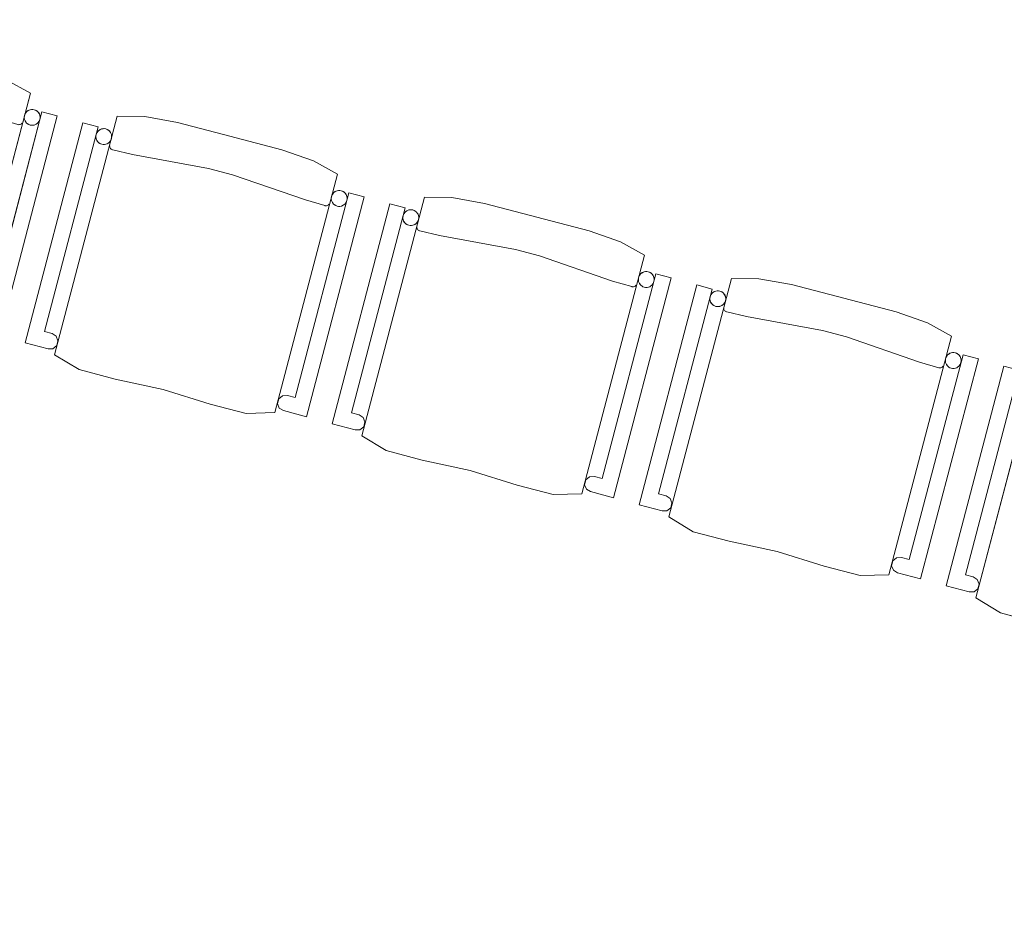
# Model space of a CAD drawing. Header units: millimetres. Extents: x -176817 to 18864955, y -12996033 to 201123.
# Tile 195 of 256: x 166060 to 167920, y -7059 to -5367. Entities that reach past the tile are written whole.
import ezdxf

# ---------------------------------------------------------------- set-up
doc = ezdxf.new("R2010")
doc.units = ezdxf.units.MM
doc.header["$MEASUREMENT"] = 0
doc.layers.add('213-A Wymiarowanie wewnętrzne', color=7, linetype='Continuous')
doc.layers.add('320-W Umeblowanie', color=7, linetype='Continuous')
doc.styles.add('STYL_AUTOMATYCZNY_4', font='arial.ttf')
doc.dimstyles.new('STYL_AUTOMATYCZNY__3', dxfattribs={"dimtxt": 64.999998, "dimasz": 47.5, "dimexe": 0.18, "dimexo": 0.0625, "dimgap": 0, "dimtad": 1, "dimdec": 1, "dimlfac": 0.1, "dimzin": 0, "dimdsep": 46, "dimtxsty": 'STYL_AUTOMATYCZNY_4', "dimblk": 'ARROWHEAD_11', "dimblk1": 'ARROWHEAD_11', "dimblk2": 'ARROWHEAD_11', "dimcen": 0.09, "dimclrd": 30, "dimclre": 30, "dimclrt": 30, "dimazin": 0, "dimtfac": 1, "dimtdec": 4, "dimtmove": 0, "dimatfit": 3, "dimfxl": 0, "dimtolj": 1, "dimtzin": 0, "dimarcsym": 0})

# ---------------------------------------------------------------- blocks, each defined once
blk = doc.blocks.new('Krzesło 06 27[303]_2', base_point=(165483.5, -5847.9))
at = {"layer": '320-W Umeblowanie', "color": 254, "linetype": 'Continuous', "lineweight": 0, "true_color": 0xcccccc}
for p, q in [((165598.8, -5409.1), (165489.7, -5824.3)), ((165664.1, -5396.6), (165545.8, -5847.2)), ((165627.8, -5416.7), (165598.8, -5409.1)), ((165715.9, -5397.2), (165664.1, -5396.6)), ((165777.8, -5408.3), (165715.9, -5397.2)), ((165876.5, -5434.2), (165777.8, -5408.3)), ((165526.3, -5803.4), (165627.8, -5416.7)), ((165975.2, -5460.1), (165876.5, -5434.2)), ((165649.7, -5452.5), (165649.8, -5451.1)), ((165649.8, -5453.9), (165649.7, -5452.5)), ((165650.2, -5455.2), (165649.8, -5453.9)), ((165650.8, -5456.5), (165650.2, -5455.2)), ((165651.6, -5457.6), (165650.8, -5456.5)), ((165652.6, -5458.6), (165651.6, -5457.6)), ((165653.7, -5459.4), (165652.6, -5458.6)), ((165655, -5460), (165653.7, -5459.4)), ((165655.7, -5460.2), (165655, -5460)), ((165692.7, -5468.9), (165655.7, -5460.2)), ((165836.2, -5495.2), (165692.7, -5468.9)), ((166034.5, -5480.9), (165975.2, -5460.1)), ((166080, -5505.9), (166034.5, -5480.9)), ((165881.7, -5507.1), (165836.2, -5495.2)), ((165961.7, -5956.4), (166080, -5505.9)), ((166019.6, -5554.7), (165881.7, -5507.1)), ((166101.7, -5541.2), (166000.2, -5927.9)), ((166130.8, -5548.8), (166101.7, -5541.2)), ((166056.1, -5565.3), (166019.6, -5554.7)), ((166021.7, -5964), (166130.8, -5548.8)), ((166056.8, -5565.5), (166056.1, -5565.3)), ((166058.2, -5565.6), (166056.8, -5565.5)), ((166059.6, -5565.5), (166058.2, -5565.6)), ((166060.9, -5565.1), (166059.6, -5565.5)), ((166062.2, -5564.5), (166060.9, -5565.1)), ((166063.3, -5563.7), (166062.2, -5564.5)), ((166064.3, -5562.7), (166063.3, -5563.7)), ((165540.8, -5807.2), (165526.3, -5803.4)), ((165548.6, -5812.2), (165540.8, -5807.2)), ((165551.9, -5820.9), (165548.6, -5812.2)), ((165549.6, -5829.8), (165551.9, -5820.9)), ((165489.7, -5824.3), (165533.3, -5835.7)), ((165533.3, -5835.7), (165542.4, -5835.7)), ((165542.4, -5835.7), (165549.6, -5829.8)), ((165545.8, -5847.2), (165592.1, -5875.2)), ((165592.1, -5875.2), (165659.9, -5893.2)), ((165659.9, -5893.2), (165750.8, -5912.8)), ((165750.8, -5912.8), (165839.7, -5940.5)), ((165969.2, -5930.5), (165966.9, -5939.4)), ((165976.4, -5924.6), (165969.2, -5930.5)), ((165985.7, -5924.1), (165976.4, -5924.6)), ((166000.2, -5927.9), (165985.7, -5924.1)), ((165839.7, -5940.5), (165907.6, -5958)), ((165966.9, -5939.4), (165970.3, -5948.1)), ((165970.3, -5948.1), (165978.2, -5952.6)), ((165978.2, -5952.6), (166021.7, -5964)), ((165907.6, -5958), (165961.7, -5956.4))]:
    blk.add_line(p, q, dxfattribs=at)
at = {"layer": '320-W Umeblowanie', "color": 254, "linetype": 'Continuous', "lineweight": 0, "true_color": 0xcccccc, "flags": 128}
for points in [[(165489.7, -5824.3), (165533.3, -5835.7), (165542.4, -5835.7), (165549.6, -5829.8), (165551.9, -5820.9), (165548.6, -5812.2), (165540.8, -5807.2), (165526.3, -5803.4), (165627.8, -5416.7), (165598.8, -5409.1)], [(165545.8, -5847.2), (165592.1, -5875.2), (165659.9, -5893.2), (165750.8, -5912.8), (165839.7, -5940.5), (165907.6, -5958), (165961.7, -5956.4), (166080, -5505.9), (166034.5, -5480.9), (165975.2, -5460.1), (165876.5, -5434.2), (165777.8, -5408.3), (165715.9, -5397.2), (165664.1, -5396.6)], [(165642.3, -5420.5), (165639.7, -5420.1), (165637.1, -5420.1), (165634.6, -5420.5), (165632.1, -5421.4), (165629.8, -5422.8), (165627.8, -5424.5), (165626.2, -5426.5), (165624.9, -5428.7), (165624, -5431.2), (165623.6, -5433.8), (165623.6, -5436.4), (165624, -5439), (165624.9, -5441.4), (165626.3, -5443.7), (165628, -5445.7), (165630, -5447.3), (165632.2, -5448.6), (165634.7, -5449.5), (165637.3, -5449.9), (165639.9, -5449.9), (165642.5, -5449.5), (165644.9, -5448.6), (165647.2, -5447.2), (165649.2, -5445.6), (165650.8, -5443.5), (165652.1, -5441.3), (165653, -5438.8), (165653.5, -5436.2), (165653.4, -5433.6), (165653, -5431), (165652.1, -5428.6), (165650.8, -5426.3), (165649.1, -5424.3), (165647, -5422.7), (165644.8, -5421.4)], [(166000.2, -5927.9), (165985.7, -5924.1), (165976.4, -5924.6), (165969.2, -5930.5), (165966.9, -5939.4), (165970.3, -5948.1), (165978.2, -5952.6), (166021.7, -5964), (166130.8, -5548.8), (166101.7, -5541.2)], [(166087.2, -5537.3), (166084.7, -5536.9), (166082, -5536.9), (166079.5, -5537.4), (166077, -5538.3), (166074.8, -5539.6), (166072.8, -5541.3), (166071.1, -5543.3), (166069.8, -5545.6), (166068.9, -5548), (166068.5, -5550.6), (166068.5, -5553.2), (166069, -5555.8), (166069.9, -5558.2), (166071.2, -5560.5), (166072.9, -5562.5), (166074.9, -5564.2), (166077.2, -5565.5), (166079.6, -5566.3), (166082.2, -5566.8), (166084.8, -5566.8), (166087.4, -5566.3), (166089.8, -5565.4), (166092.1, -5564.1), (166094.1, -5562.4), (166095.8, -5560.4), (166097, -5558.1), (166097.9, -5555.7), (166098.4, -5553.1), (166098.4, -5550.5), (166097.9, -5547.9), (166097, -5545.4), (166095.7, -5543.2), (166094, -5541.2), (166092, -5539.5), (166089.7, -5538.2)]]:
    blk.add_lwpolyline(points, close=True, dxfattribs=at)
at = {"layer": '320-W Umeblowanie', "color": 254, "linetype": 'Continuous', "lineweight": 0, "true_color": 0xcccccc}
for centre, start_param, end_param in [((165638.5, -5435), 4.712389, 7.853982), ((165638.5, -5435), 1.570796, 4.712389), ((166083.4, -5551.8), 4.712389, 7.853982), ((166083.4, -5551.8), 1.570796, 4.712389)]:
    blk.add_ellipse(centre, major_axis=(-14.5, 3.8), ratio=0.9996, start_param=start_param, end_param=end_param, dxfattribs=at)
blk = doc.blocks.new('Krzesło 06 27[304]_2', base_point=(166063.7, -6001))
at = {"layer": '320-W Umeblowanie', "color": 254, "linetype": 'Continuous', "lineweight": 0, "true_color": 0xcccccc}
for p, q in [((166178.9, -5562.2), (166069.9, -5977.4)), ((166244.2, -5549.7), (166125.9, -6000.3)), ((166208, -5569.8), (166178.9, -5562.2)), ((166296.1, -5550.3), (166244.2, -5549.7)), ((166358, -5561.3), (166296.1, -5550.3)), ((166456.7, -5587.3), (166358, -5561.3)), ((166106.4, -5956.5), (166208, -5569.8)), ((166555.3, -5613.2), (166456.7, -5587.3)), ((166229.8, -5605.6), (166229.9, -5604.2)), ((166229.9, -5607), (166229.8, -5605.6)), ((166230.3, -5608.3), (166229.9, -5607)), ((166230.9, -5609.6), (166230.3, -5608.3)), ((166231.7, -5610.7), (166230.9, -5609.6)), ((166232.7, -5611.7), (166231.7, -5610.7)), ((166233.9, -5612.5), (166232.7, -5611.7)), ((166235.1, -5613.1), (166233.9, -5612.5)), ((166235.8, -5613.3), (166235.1, -5613.1)), ((166272.8, -5621.9), (166235.8, -5613.3)), ((166614.7, -5634), (166555.3, -5613.2)), ((166416.3, -5648.3), (166272.8, -5621.9)), ((166660.1, -5659), (166614.7, -5634)), ((166461.8, -5660.2), (166416.3, -5648.3)), ((166599.7, -5707.8), (166461.8, -5660.2)), ((166541.8, -6109.5), (166660.1, -5659)), ((166681.9, -5694.2), (166580.3, -6081)), ((166636.2, -5718.4), (166599.7, -5707.8)), ((166601.9, -6117.1), (166710.9, -5701.9)), ((166710.9, -5701.9), (166681.9, -5694.2)), ((166636.9, -5718.6), (166636.2, -5718.4)), ((166638.3, -5718.7), (166636.9, -5718.6)), ((166639.7, -5718.6), (166638.3, -5718.7)), ((166641.1, -5718.2), (166639.7, -5718.6)), ((166642.3, -5717.6), (166641.1, -5718.2)), ((166643.5, -5716.8), (166642.3, -5717.6)), ((166644.4, -5715.8), (166643.5, -5716.8)), ((166120.9, -5960.3), (166106.4, -5956.5)), ((166128.7, -5965.3), (166120.9, -5960.3)), ((166132.1, -5974), (166128.7, -5965.3)), ((166069.9, -5977.4), (166113.4, -5988.8)), ((166113.4, -5988.8), (166122.5, -5988.8)), ((166122.5, -5988.8), (166129.7, -5982.9)), ((166129.7, -5982.9), (166132.1, -5974)), ((166125.9, -6000.3), (166172.2, -6028.2)), ((166172.2, -6028.2), (166240, -6046.3)), ((166240, -6046.3), (166331, -6065.9)), ((166331, -6065.9), (166419.8, -6093.5)), ((166556.6, -6077.7), (166549.4, -6083.5)), ((166565.8, -6077.2), (166556.6, -6077.7)), ((166580.3, -6081), (166565.8, -6077.2)), ((166419.8, -6093.5), (166487.7, -6111.1)), ((166549.4, -6083.5), (166547, -6092.5)), ((166547, -6092.5), (166550.4, -6101.1)), ((166550.4, -6101.1), (166558.3, -6105.6)), ((166487.7, -6111.1), (166541.8, -6109.5)), ((166558.3, -6105.6), (166601.9, -6117.1))]:
    blk.add_line(p, q, dxfattribs=at)
at = {"layer": '320-W Umeblowanie', "color": 254, "linetype": 'Continuous', "lineweight": 0, "true_color": 0xcccccc, "flags": 128}
for points in [[(166069.9, -5977.4), (166113.4, -5988.8), (166122.5, -5988.8), (166129.7, -5982.9), (166132.1, -5974), (166128.7, -5965.3), (166120.9, -5960.3), (166106.4, -5956.5), (166208, -5569.8), (166178.9, -5562.2)], [(166125.9, -6000.3), (166172.2, -6028.2), (166240, -6046.3), (166331, -6065.9), (166419.8, -6093.5), (166487.7, -6111.1), (166541.8, -6109.5), (166660.1, -5659), (166614.7, -5634), (166555.3, -5613.2), (166456.7, -5587.3), (166358, -5561.3), (166296.1, -5550.3), (166244.2, -5549.7)], [(166222.5, -5573.6), (166219.9, -5573.1), (166217.3, -5573.2), (166214.7, -5573.6), (166212.2, -5574.5), (166210, -5575.8), (166208, -5577.5), (166206.3, -5579.5), (166205, -5581.8), (166204.1, -5584.3), (166203.7, -5586.9), (166203.7, -5589.5), (166204.2, -5592), (166205.1, -5594.5), (166206.4, -5596.7), (166208.1, -5598.7), (166210.1, -5600.4), (166212.4, -5601.7), (166214.8, -5602.6), (166217.4, -5603), (166220, -5603), (166222.6, -5602.6), (166225.1, -5601.6), (166227.3, -5600.3), (166229.3, -5598.6), (166231, -5596.6), (166232.3, -5594.4), (166233.2, -5591.9), (166233.6, -5589.3), (166233.6, -5586.7), (166233.1, -5584.1), (166232.2, -5581.7), (166230.9, -5579.4), (166229.2, -5577.4), (166227.2, -5575.8), (166224.9, -5574.5)], [(166667.4, -5690.4), (166664.8, -5690), (166662.2, -5690), (166659.6, -5690.5), (166657.2, -5691.4), (166654.9, -5692.7), (166652.9, -5694.4), (166651.2, -5696.4), (166649.9, -5698.7), (166649.1, -5701.1), (166648.6, -5703.7), (166648.6, -5706.3), (166649.1, -5708.9), (166650, -5711.3), (166651.3, -5713.6), (166653, -5715.6), (166655, -5717.3), (166657.3, -5718.5), (166659.8, -5719.4), (166662.3, -5719.9), (166664.9, -5719.9), (166667.5, -5719.4), (166670, -5718.5), (166672.2, -5717.2), (166674.2, -5715.5), (166675.9, -5713.5), (166677.2, -5711.2), (166678.1, -5708.7), (166678.5, -5706.2), (166678.5, -5703.5), (166678, -5701), (166677.1, -5698.5), (166675.8, -5696.3), (166674.1, -5694.3), (166672.1, -5692.6), (166669.8, -5691.3)], [(166580.3, -6081), (166565.8, -6077.2), (166556.6, -6077.7), (166549.4, -6083.5), (166547, -6092.5), (166550.4, -6101.1), (166558.3, -6105.6), (166601.9, -6117.1), (166710.9, -5701.9), (166681.9, -5694.2)]]:
    blk.add_lwpolyline(points, close=True, dxfattribs=at)
at = {"layer": '320-W Umeblowanie', "color": 254, "linetype": 'Continuous', "lineweight": 0, "true_color": 0xcccccc}
for centre, start_param, end_param in [((166218.7, -5588.1), 4.712389, 7.853982), ((166218.7, -5588.1), 1.570796, 4.712389), ((166663.6, -5704.9), 4.712389, 7.853982), ((166663.6, -5704.9), 1.570796, 4.712389)]:
    blk.add_ellipse(centre, major_axis=(-14.5, 3.8), ratio=0.9996, start_param=start_param, end_param=end_param, dxfattribs=at)
blk = doc.blocks.new('Krzesło 06 27[305]_2', base_point=(166643.8, -6154.1))
at = {"layer": '320-W Umeblowanie', "color": 254, "linetype": 'Continuous', "lineweight": 0, "true_color": 0xcccccc}
for p, q in [((166824.4, -5702.8), (166706.1, -6153.3)), ((166876.2, -5703.4), (166824.4, -5702.8)), ((166938.1, -5714.4), (166876.2, -5703.4)), ((166759.1, -5715.2), (166650, -6130.5)), ((166686.5, -6109.6), (166788.1, -5722.9)), ((166788.1, -5722.9), (166759.1, -5715.2)), ((167036.8, -5740.3), (166938.1, -5714.4)), ((167135.5, -5766.3), (167036.8, -5740.3)), ((166810, -5758.7), (166810.1, -5757.3)), ((166810.1, -5760), (166810, -5758.7)), ((166810.5, -5761.4), (166810.1, -5760)), ((166811.1, -5762.7), (166810.5, -5761.4)), ((166811.9, -5763.8), (166811.1, -5762.7)), ((166812.9, -5764.8), (166811.9, -5763.8)), ((166814, -5765.6), (166812.9, -5764.8)), ((166815.3, -5766.2), (166814, -5765.6)), ((166816, -5766.3), (166815.3, -5766.2)), ((166853, -5775), (166816, -5766.3)), ((167194.8, -5787.1), (167135.5, -5766.3)), ((166996.5, -5801.4), (166853, -5775)), ((167041.9, -5813.3), (166996.5, -5801.4)), ((167240.3, -5812), (167194.8, -5787.1)), ((167179.9, -5860.9), (167041.9, -5813.3)), ((167122, -6262.6), (167240.3, -5812)), ((167262, -5847.3), (167160.5, -6234)), ((167182, -6270.2), (167291, -5854.9)), ((167291, -5854.9), (167262, -5847.3)), ((167216.4, -5871.5), (167179.9, -5860.9)), ((167217.1, -5871.7), (167216.4, -5871.5)), ((167218.5, -5871.8), (167217.1, -5871.7)), ((167219.8, -5871.7), (167218.5, -5871.8)), ((167221.2, -5871.3), (167219.8, -5871.7)), ((167222.5, -5870.7), (167221.2, -5871.3)), ((167223.6, -5869.9), (167222.5, -5870.7)), ((167224.6, -5868.9), (167223.6, -5869.9)), ((166701, -6113.4), (166686.5, -6109.6)), ((166708.8, -6118.4), (166701, -6113.4)), ((166712.2, -6127), (166708.8, -6118.4)), ((166650, -6130.5), (166693.6, -6141.9)), ((166702.7, -6141.9), (166709.9, -6136)), ((166709.9, -6136), (166712.2, -6127)), ((166693.6, -6141.9), (166702.7, -6141.9)), ((166706.1, -6153.3), (166752.4, -6181.3)), ((166752.4, -6181.3), (166820.1, -6199.4)), ((166820.1, -6199.4), (166911.1, -6218.9)), ((166911.1, -6218.9), (167000, -6246.6)), ((167136.7, -6230.8), (167129.5, -6236.6)), ((167146, -6230.2), (167136.7, -6230.8)), ((167160.5, -6234), (167146, -6230.2)), ((167000, -6246.6), (167067.9, -6264.2)), ((167129.5, -6236.6), (167127.2, -6245.6)), ((167127.2, -6245.6), (167130.5, -6254.2)), ((167067.9, -6264.2), (167122, -6262.6)), ((167130.5, -6254.2), (167138.5, -6258.7)), ((167138.5, -6258.7), (167182, -6270.2))]:
    blk.add_line(p, q, dxfattribs=at)
at = {"layer": '320-W Umeblowanie', "color": 254, "linetype": 'Continuous', "lineweight": 0, "true_color": 0xcccccc, "flags": 128}
for points in [[(166706.1, -6153.3), (166752.4, -6181.3), (166820.1, -6199.4), (166911.1, -6218.9), (167000, -6246.6), (167067.9, -6264.2), (167122, -6262.6), (167240.3, -5812), (167194.8, -5787.1), (167135.5, -5766.3), (167036.8, -5740.3), (166938.1, -5714.4), (166876.2, -5703.4), (166824.4, -5702.8)], [(166650, -6130.5), (166693.6, -6141.9), (166702.7, -6141.9), (166709.9, -6136), (166712.2, -6127), (166708.8, -6118.4), (166701, -6113.4), (166686.5, -6109.6), (166788.1, -5722.9), (166759.1, -5715.2)], [(166802.6, -5726.7), (166800, -5726.2), (166797.4, -5726.2), (166794.8, -5726.7), (166792.4, -5727.6), (166790.1, -5728.9), (166788.1, -5730.6), (166786.5, -5732.6), (166785.2, -5734.9), (166784.3, -5737.4), (166783.8, -5739.9), (166783.9, -5742.6), (166784.3, -5745.1), (166785.2, -5747.6), (166786.5, -5749.8), (166788.2, -5751.8), (166790.3, -5753.5), (166792.5, -5754.8), (166795, -5755.7), (166797.6, -5756.1), (166800.2, -5756.1), (166802.7, -5755.6), (166805.2, -5754.7), (166807.5, -5753.4), (166809.5, -5751.7), (166811.1, -5749.7), (166812.4, -5747.4), (166813.3, -5745), (166813.7, -5742.4), (166813.7, -5739.8), (166813.3, -5737.2), (166812.4, -5734.8), (166811, -5732.5), (166809.3, -5730.5), (166807.3, -5728.8), (166805.1, -5727.6)], [(167160.5, -6234), (167146, -6230.2), (167136.7, -6230.8), (167129.5, -6236.6), (167127.2, -6245.6), (167130.5, -6254.2), (167138.5, -6258.7), (167182, -6270.2), (167291, -5854.9), (167262, -5847.3)], [(167247.5, -5843.5), (167244.9, -5843.1), (167242.3, -5843.1), (167239.8, -5843.5), (167237.3, -5844.5), (167235, -5845.8), (167233, -5847.5), (167231.4, -5849.5), (167230.1, -5851.7), (167229.2, -5854.2), (167228.8, -5856.8), (167228.8, -5859.4), (167229.2, -5862), (167230.1, -5864.4), (167231.5, -5866.7), (167233.2, -5868.7), (167235.2, -5870.3), (167237.4, -5871.6), (167239.9, -5872.5), (167242.5, -5873), (167245.1, -5872.9), (167247.7, -5872.5), (167250.1, -5871.6), (167252.4, -5870.3), (167254.4, -5868.6), (167256, -5866.6), (167257.3, -5864.3), (167258.2, -5861.8), (167258.7, -5859.2), (167258.6, -5856.6), (167258.2, -5854.1), (167257.3, -5851.6), (167255.9, -5849.4), (167254.3, -5847.4), (167252.2, -5845.7), (167250, -5844.4)]]:
    blk.add_lwpolyline(points, close=True, dxfattribs=at)
at = {"layer": '320-W Umeblowanie', "color": 254, "linetype": 'Continuous', "lineweight": 0, "true_color": 0xcccccc}
for centre, start_param, end_param in [((166798.8, -5741.2), 4.712389, 7.853982), ((166798.8, -5741.2), 1.570796, 4.712389), ((167243.7, -5858), 4.712389, 7.853982), ((167243.7, -5858), 1.570796, 4.712389)]:
    blk.add_ellipse(centre, major_axis=(-14.5, 3.8), ratio=0.9996, start_param=start_param, end_param=end_param, dxfattribs=at)
blk = doc.blocks.new('Krzesło 06 27[306]_2', base_point=(167224, -6307.2))
at = {"layer": '320-W Umeblowanie', "color": 254, "linetype": 'Continuous', "lineweight": 0, "true_color": 0xcccccc}
for p, q in [((167404.5, -5855.9), (167286.2, -6306.4)), ((167456.4, -5856.5), (167404.5, -5855.9)), ((167518.3, -5867.5), (167456.4, -5856.5)), ((167339.2, -5868.3), (167230.2, -6283.5)), ((167266.7, -6262.7), (167368.2, -5876)), ((167368.2, -5876), (167339.2, -5868.3)), ((167617, -5893.4), (167518.3, -5867.5)), ((167715.6, -5919.3), (167617, -5893.4)), ((167390.1, -5911.7), (167390.2, -5910.3)), ((167390.2, -5913.1), (167390.1, -5911.7)), ((167390.6, -5914.5), (167390.2, -5913.1)), ((167391.2, -5915.7), (167390.6, -5914.5)), ((167392, -5916.9), (167391.2, -5915.7)), ((167393, -5917.9), (167392, -5916.9)), ((167394.2, -5918.7), (167393, -5917.9)), ((167395.4, -5919.3), (167394.2, -5918.7)), ((167396.1, -5919.4), (167395.4, -5919.3)), ((167433.1, -5928.1), (167396.1, -5919.4)), ((167576.6, -5954.4), (167433.1, -5928.1)), ((167775, -5940.2), (167715.6, -5919.3)), ((167820.4, -5965.1), (167775, -5940.2)), ((167622.1, -5966.4), (167576.6, -5954.4)), ((167760, -6014), (167622.1, -5966.4)), ((167702.1, -6415.6), (167820.4, -5965.1)), ((167842.2, -6000.4), (167740.6, -6387.1)), ((167762.1, -6423.2), (167871.2, -6008)), ((167871.2, -6008), (167842.2, -6000.4)), ((167796.5, -6024.6), (167760, -6014)), ((167797.2, -6024.8), (167796.5, -6024.6)), ((167798.6, -6024.9), (167797.2, -6024.8)), ((167800, -6024.8), (167798.6, -6024.9)), ((167801.3, -6024.4), (167800, -6024.8)), ((167802.6, -6023.8), (167801.3, -6024.4)), ((167803.7, -6023), (167802.6, -6023.8)), ((167804.7, -6022), (167803.7, -6023)), ((167281.2, -6266.5), (167266.7, -6262.7)), ((167289, -6271.5), (167281.2, -6266.5)), ((167230.2, -6283.5), (167273.7, -6295)), ((167292.3, -6280.1), (167289, -6271.5)), ((167290, -6289.1), (167292.3, -6280.1)), ((167273.7, -6295), (167282.8, -6295)), ((167282.8, -6295), (167290, -6289.1)), ((167286.2, -6306.4), (167332.5, -6334.4)), ((167332.5, -6334.4), (167400.3, -6352.5)), ((167400.3, -6352.5), (167491.3, -6372)), ((167491.3, -6372), (167580.1, -6399.7)), ((167709.7, -6389.7), (167707.3, -6398.7)), ((167707.3, -6398.7), (167710.7, -6407.3)), ((167716.8, -6383.9), (167709.7, -6389.7)), ((167726.1, -6383.3), (167716.8, -6383.9)), ((167740.6, -6387.1), (167726.1, -6383.3)), ((167580.1, -6399.7), (167648, -6417.3)), ((167648, -6417.3), (167702.1, -6415.6)), ((167710.7, -6407.3), (167718.6, -6411.8)), ((167718.6, -6411.8), (167762.1, -6423.2))]:
    blk.add_line(p, q, dxfattribs=at)
at = {"layer": '320-W Umeblowanie', "color": 254, "linetype": 'Continuous', "lineweight": 0, "true_color": 0xcccccc, "flags": 128}
for points in [[(167286.2, -6306.4), (167332.5, -6334.4), (167400.3, -6352.5), (167491.3, -6372), (167580.1, -6399.7), (167648, -6417.3), (167702.1, -6415.6), (167820.4, -5965.1), (167775, -5940.2), (167715.6, -5919.3), (167617, -5893.4), (167518.3, -5867.5), (167456.4, -5856.5), (167404.5, -5855.9)], [(167230.2, -6283.5), (167273.7, -6295), (167282.8, -6295), (167290, -6289.1), (167292.3, -6280.1), (167289, -6271.5), (167281.2, -6266.5), (167266.7, -6262.7), (167368.2, -5876), (167339.2, -5868.3)], [(167382.7, -5879.8), (167380.2, -5879.3), (167377.6, -5879.3), (167375, -5879.8), (167372.5, -5880.7), (167370.3, -5882), (167368.3, -5883.7), (167366.6, -5885.7), (167365.3, -5888), (167364.4, -5890.4), (167364, -5893), (167364, -5895.6), (167364.5, -5898.2), (167365.4, -5900.7), (167366.7, -5902.9), (167368.4, -5904.9), (167370.4, -5906.6), (167372.7, -5907.9), (167375.1, -5908.8), (167377.7, -5909.2), (167380.3, -5909.2), (167382.9, -5908.7), (167385.3, -5907.8), (167387.6, -5906.5), (167389.6, -5904.8), (167391.3, -5902.8), (167392.6, -5900.5), (167393.4, -5898.1), (167393.9, -5895.5), (167393.9, -5892.9), (167393.4, -5890.3), (167392.5, -5887.9), (167391.2, -5885.6), (167389.5, -5883.6), (167387.5, -5881.9), (167385.2, -5880.6)], [(167740.6, -6387.1), (167726.1, -6383.3), (167716.8, -6383.9), (167709.7, -6389.7), (167707.3, -6398.7), (167710.7, -6407.3), (167718.6, -6411.8), (167762.1, -6423.2), (167871.2, -6008), (167842.2, -6000.4)], [(167827.7, -5996.6), (167825.1, -5996.2), (167822.5, -5996.2), (167819.9, -5996.6), (167817.4, -5997.5), (167815.2, -5998.9), (167813.2, -6000.5), (167811.5, -6002.6), (167810.2, -6004.8), (167809.3, -6007.3), (167808.9, -6009.9), (167808.9, -6012.5), (167809.4, -6015), (167810.3, -6017.5), (167811.6, -6019.8), (167813.3, -6021.8), (167815.3, -6023.4), (167817.6, -6024.7), (167820, -6025.6), (167822.6, -6026), (167825.2, -6026), (167827.8, -6025.6), (167830.3, -6024.7), (167832.5, -6023.3), (167834.5, -6021.6), (167836.2, -6019.6), (167837.5, -6017.4), (167838.4, -6014.9), (167838.8, -6012.3), (167838.8, -6009.7), (167838.3, -6007.1), (167837.4, -6004.7), (167836.1, -6002.4), (167834.4, -6000.4), (167832.4, -5998.8), (167830.1, -5997.5)]]:
    blk.add_lwpolyline(points, close=True, dxfattribs=at)
at = {"layer": '320-W Umeblowanie', "color": 254, "linetype": 'Continuous', "lineweight": 0, "true_color": 0xcccccc}
for centre, start_param, end_param in [((167378.9, -5894.3), 4.712389, 7.853982), ((167378.9, -5894.3), 1.570796, 4.712389), ((167823.8, -6011.1), 4.712389, 7.853982), ((167823.8, -6011.1), 1.570796, 4.712389)]:
    blk.add_ellipse(centre, major_axis=(-14.5, 3.8), ratio=0.9996, start_param=start_param, end_param=end_param, dxfattribs=at)
blk = doc.blocks.new('Krzesło 06 27[307]_2', base_point=(167804.1, -6460.2))
at = {"layer": '320-W Umeblowanie', "color": 254, "linetype": 'Continuous', "lineweight": 0, "true_color": 0xcccccc}
for p, q in [((167919.4, -6021.4), (167810.3, -6436.6)), ((167984.7, -6009), (167866.3, -6459.5)), ((167948.4, -6029), (167919.4, -6021.4)), ((168036.5, -6009.6), (167984.7, -6009)), ((168098.4, -6020.6), (168036.5, -6009.6)), ((168197.1, -6046.5), (168098.4, -6020.6)), ((167846.8, -6415.8), (167948.4, -6029)), ((167970.2, -6064.8), (167970.4, -6063.4)), ((168295.8, -6072.4), (168197.1, -6046.5)), ((167970.4, -6066.2), (167970.2, -6064.8)), ((167970.7, -6067.6), (167970.4, -6066.2)), ((167971.3, -6068.8), (167970.7, -6067.6)), ((167972.2, -6070), (167971.3, -6068.8)), ((167973.1, -6071), (167972.2, -6070)), ((167974.3, -6071.8), (167973.1, -6071)), ((167975.6, -6072.3), (167974.3, -6071.8)), ((167976.2, -6072.5), (167975.6, -6072.3)), ((168013.3, -6081.2), (167976.2, -6072.5)), ((168156.8, -6107.5), (168013.3, -6081.2)), ((168355.1, -6093.2), (168295.8, -6072.4)), ((168400.6, -6118.2), (168355.1, -6093.2)), ((168202.2, -6119.5), (168156.8, -6107.5)), ((168340.2, -6167.1), (168202.2, -6119.5)), ((168282.2, -6568.7), (168400.6, -6118.2)), ((168422.3, -6153.5), (168320.7, -6540.2)), ((168451.3, -6161.1), (168422.3, -6153.5)), ((168376.7, -6177.7), (168340.2, -6167.1)), ((168342.3, -6576.3), (168451.3, -6161.1)), ((168383.9, -6176.1), (168382.7, -6176.9)), ((168384.9, -6175.1), (168383.9, -6176.1)), ((168377.3, -6177.9), (168376.7, -6177.7)), ((168378.7, -6178), (168377.3, -6177.9)), ((168380.1, -6177.8), (168378.7, -6178)), ((168381.5, -6177.5), (168380.1, -6177.8)), ((168382.7, -6176.9), (168381.5, -6177.5)), ((167861.3, -6419.6), (167846.8, -6415.8)), ((167810.3, -6436.6), (167853.8, -6448.1)), ((167869.1, -6424.6), (167861.3, -6419.6)), ((167872.5, -6433.2), (167869.1, -6424.6)), ((167870.1, -6442.2), (167872.5, -6433.2)), ((167853.8, -6448.1), (167863, -6448)), ((167863, -6448), (167870.1, -6442.2)), ((167866.3, -6459.5), (167912.7, -6487.5)), ((167912.7, -6487.5), (167980.4, -6505.6)), ((167980.4, -6505.6), (168071.4, -6525.1)), ((168071.4, -6525.1), (168160.3, -6552.8)), ((168289.8, -6542.8), (168287.5, -6551.8)), ((168297, -6536.9), (168289.8, -6542.8)), ((168306.2, -6536.4), (168297, -6536.9)), ((168320.7, -6540.2), (168306.2, -6536.4)), ((168160.3, -6552.8), (168228.1, -6570.3)), ((168287.5, -6551.8), (168290.8, -6560.4)), ((168290.8, -6560.4), (168298.8, -6564.9)), ((168298.8, -6564.9), (168342.3, -6576.3)), ((168228.1, -6570.3), (168282.2, -6568.7))]:
    blk.add_line(p, q, dxfattribs=at)
at = {"layer": '320-W Umeblowanie', "color": 254, "linetype": 'Continuous', "lineweight": 0, "true_color": 0xcccccc, "flags": 128}
for points in [[(167810.3, -6436.6), (167853.8, -6448.1), (167863, -6448), (167870.1, -6442.2), (167872.5, -6433.2), (167869.1, -6424.6), (167861.3, -6419.6), (167846.8, -6415.8), (167948.4, -6029), (167919.4, -6021.4)], [(167866.3, -6459.5), (167912.7, -6487.5), (167980.4, -6505.6), (168071.4, -6525.1), (168160.3, -6552.8), (168228.1, -6570.3), (168282.2, -6568.7), (168400.6, -6118.2), (168355.1, -6093.2), (168295.8, -6072.4), (168197.1, -6046.5), (168098.4, -6020.6), (168036.5, -6009.6), (167984.7, -6009)], [(167962.9, -6032.8), (167960.3, -6032.4), (167957.7, -6032.4), (167955.1, -6032.9), (167952.7, -6033.8), (167950.4, -6035.1), (167948.4, -6036.8), (167946.7, -6038.8), (167945.5, -6041.1), (167944.6, -6043.5), (167944.1, -6046.1), (167944.1, -6048.7), (167944.6, -6051.3), (167945.5, -6053.7), (167946.8, -6056), (167948.5, -6058), (167950.5, -6059.7), (167952.8, -6061), (167955.3, -6061.8), (167957.8, -6062.3), (167960.5, -6062.3), (167963, -6061.8), (167965.5, -6060.9), (167967.7, -6059.6), (167969.7, -6057.9), (167971.4, -6055.9), (167972.7, -6053.6), (167973.6, -6051.2), (167974, -6048.6), (167974, -6046), (167973.5, -6043.4), (167972.6, -6040.9), (167971.3, -6038.7), (167969.6, -6036.7), (167967.6, -6035), (167965.3, -6033.7)], [(168320.7, -6540.2), (168306.2, -6536.4), (168297, -6536.9), (168289.8, -6542.8), (168287.5, -6551.8), (168290.8, -6560.4), (168298.8, -6564.9), (168342.3, -6576.3), (168451.3, -6161.1), (168422.3, -6153.5)], [(168407.8, -6149.7), (168405.2, -6149.2), (168402.6, -6149.3), (168400, -6149.7), (168397.6, -6150.6), (168395.3, -6151.9), (168393.3, -6153.6), (168391.7, -6155.6), (168390.4, -6157.9), (168389.5, -6160.4), (168389, -6162.9), (168389.1, -6165.6), (168389.5, -6168.1), (168390.4, -6170.6), (168391.7, -6172.8), (168393.4, -6174.8), (168395.4, -6176.5), (168397.7, -6177.8), (168400.2, -6178.7), (168402.8, -6179.1), (168405.4, -6179.1), (168407.9, -6178.6), (168410.4, -6177.7), (168412.7, -6176.4), (168414.7, -6174.7), (168416.3, -6172.7), (168417.6, -6170.5), (168418.5, -6168), (168418.9, -6165.4), (168418.9, -6162.8), (168418.5, -6160.2), (168417.6, -6157.8), (168416.2, -6155.5), (168414.5, -6153.5), (168412.5, -6151.9), (168410.3, -6150.6)]]:
    blk.add_lwpolyline(points, close=True, dxfattribs=at)
at = {"layer": '320-W Umeblowanie', "color": 254, "linetype": 'Continuous', "lineweight": 0, "true_color": 0xcccccc}
for centre, start_param, end_param in [((167959.1, -6047.3), 4.712389, 7.853982), ((167959.1, -6047.3), 1.570796, 4.712389), ((168404, -6164.2), 4.712389, 7.853982), ((168404, -6164.2), 1.570796, 4.712389)]:
    blk.add_ellipse(centre, major_axis=(-14.5, 3.8), ratio=0.9996, start_param=start_param, end_param=end_param, dxfattribs=at)
blk = doc.blocks.new('*D3284')
at = {"layer": '213-A Wymiarowanie wewnętrzne', "linetype": 'Continuous', "lineweight": 200}
for points in [[(166507.4, 2294.3), (166508.3, 2289.5), (166511, 2285.4), (166515.1, 2282.7), (166519.9, 2281.8), (166524.6, 2282.7), (166528.7, 2285.4), (166531.4, 2289.5), (166532.4, 2294.3), (166531.4, 2299.1), (166528.7, 2303.1), (166524.6, 2305.8), (166519.9, 2306.8), (166515.1, 2305.8), (166511, 2303.1), (166508.3, 2299.1)], [(163631.2, -8605.5), (163632.1, -8610.3), (163634.8, -8614.4), (163638.9, -8617.1), (163643.7, -8618), (163648.5, -8617.1), (163652.5, -8614.4), (163655.2, -8610.3), (163656.2, -8605.5), (163655.2, -8600.7), (163652.5, -8596.7), (163648.5, -8594), (163643.7, -8593), (163638.9, -8594), (163634.8, -8596.7), (163632.1, -8600.7)]]:
    blk.add_hatch(color=30, dxfattribs=at).paths.add_polyline_path(points)
at = {"layer": '213-A Wymiarowanie wewnętrzne', "color": 30, "linetype": 'Continuous', "lineweight": 0}
for p, q in [((166474.5, 2306.2), (166507.8, 2297.5)), ((166531.9, 2291.1), (166565.2, 2282.3)), ((166516.7, 2282.2), (163646.9, -8593.4)), ((163598.4, -8593.6), (163631.6, -8602.3)), ((163655.8, -8608.7), (163689, -8617.5)), ((163640.5, -8617.6), (163637.3, -8629.7))]:
    blk.add_line(p, q, dxfattribs=at)
for centre in [(166519.9, 2294.3), (163643.7, -8605.5)]:
    blk.add_circle(centre, 12.5, dxfattribs=at)
at = {"layer": '213-A Wymiarowanie wewnętrzne', "color": 30, "lineweight": 200, "insert": (165031.3, -3296.1), "char_height": 65, "attachment_point": 7, "rotation": 75.218, "style": 'STYL_AUTOMATYCZNY_4'}
blk.add_mtext('\\A1;{\\pql;\\fArial|b0|i0|c238|p0;\\W1.000000;1\xa0127,3}', dxfattribs=at)
blk = doc.blocks.new('ARROWHEAD_11')
at = {"color": 0, "linetype": 'Continuous', "lineweight": 0}
blk.add_line((0, 0), (-1, 0), dxfattribs=at)
at = {"color": 0, "linetype": 'Continuous', "lineweight": 0, "const_width": 0.25, "flags": 128}
blk.add_lwpolyline([(-0.125, 0, 1), (0.125, 0, 1)], format="xyb", close=True, dxfattribs=at)

msp = doc.modelspace()

# ---------------------------------------------------------------- block references
at = {"layer": '320-W Umeblowanie', "color": 254, "linetype": 'Continuous', "lineweight": 0, "true_color": 0xcccccc}
for name, p in [('Krzesło 06 27[303]_2', (165483.55, -5847.91)), ('Krzesło 06 27[304]_2', (166063.69, -6000.99)), ('Krzesło 06 27[305]_2', (166643.83, -6154.08)), ('Krzesło 06 27[306]_2', (167223.97, -6307.16)), ('Krzesło 06 27[307]_2', (167804.12, -6460.25))]:
    msp.add_blockref(name, p, dxfattribs=at)

# ---------------------------------------------------------------- dimensions: what is measured, and where the dimension line sits
at = {"layer": '213-A Wymiarowanie wewnętrzne', "color": 30, "linetype": 'Continuous', "lineweight": 200}
dim = msp.add_linear_dim(base=(163643.68, -8605.52), p1=(165702.83, 2509.86), p2=(164163.58, -8742.71), angle=255.21803, dimstyle='STYL_AUTOMATYCZNY__3', dxfattribs=at)
dim.commit()
dim.dimension.update_dxf_attribs({"geometry": '*D3284', "text_midpoint": (165037.13, -3146.46), "dimtype": 160, "text_rotation": 75.21803})

doc.saveas('drawing.dxf')
